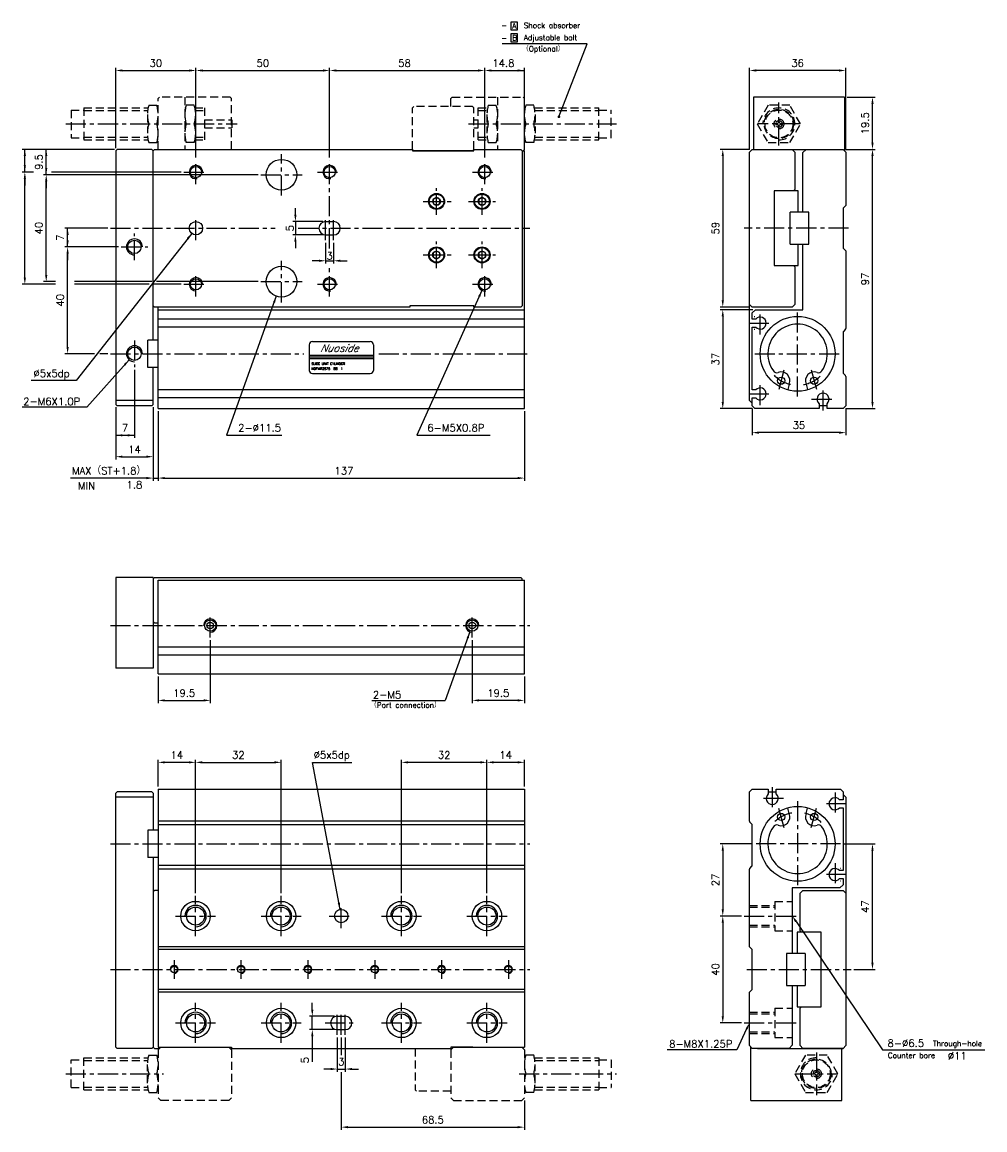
# Model space of a CAD drawing. Extents: x 15 to 560, y 7 to 422.
# Tile 2 of 2: x 200 to 560, y 7 to 422. Entities that reach past the tile are written whole.
import ezdxf
from ezdxf.enums import TextEntityAlignment as Align

# ---------------------------------------------------------------- set-up
doc = ezdxf.new("R2010")
doc.units = 0
doc.header["$LTSCALE"] = 6
doc.header["$MEASUREMENT"] = 0
doc.linetypes.add('CENTER', pattern=[2, 1.25, -0.25, 0.25, -0.25])
doc.linetypes.add('HIDDENX2', pattern=[0.75, 0.5, -0.25])
for name, color, linetype in [('CENTER', 1, 'CENTER'), ('DIM', 3, 'CONTINUOUS'), ('HIDDEN', 3, 'HIDDENX2'), ('PLINE', 2, 'CONTINUOUS')]:
    doc.layers.add(name, color=color, linetype=linetype)
doc.styles.add('AEH', font='SIMPLEX', dxfattribs={"bigfont": 'AE'})

msp = doc.modelspace()

# ---------------------------------------------------------------- linework, layer by layer
at = {"layer": 'CENTER'}
for p, q in [((483.38, 375.76), (483.38, 391.76)), ((216.68, 383.76), (280.78, 383.76)), ((367.33, 383.76), (422.68, 383.76)), ((491.38, 383.76), (475.38, 383.76)), ((265.33, 361.26), (265.33, 370.26)), ((297.33, 357.01), (297.33, 372.51)), ((315.33, 337.22), (315.33, 370.26)), ((373.33, 361.26), (373.33, 370.26)), ((260.83, 365.76), (269.83, 365.76)), ((289.58, 364.76), (305.08, 364.76)), ((310.83, 365.76), (319.83, 365.76)), ((368.83, 365.76), (377.83, 365.76)), ((355.33, 349.76), (355.33, 359.76)), ((372.33, 349.76), (372.33, 359.76)), ((350.33, 354.76), (362.33, 354.76)), ((367.33, 354.76), (377.33, 354.76)), ((265.33, 340.26), (265.33, 349.26)), ((313.83, 340.26), (313.83, 348.85)), ((316.83, 340.26), (316.83, 349.26)), ((233.33, 344.76), (294.97, 344.76)), ((303.61, 344.76), (390.18, 344.76)), ((509.38, 344.76), (470.38, 344.76)), ((242.33, 332.76), (242.33, 342.76)), ((237.33, 337.76), (247.33, 337.76)), ((355.33, 329.76), (355.33, 339.76)), ((372.33, 329.76), (372.33, 339.76)), ((297.33, 317.01), (297.33, 332.51)), ((350.33, 334.76), (362.33, 334.76)), ((367.33, 334.76), (377.33, 334.76)), ((265.33, 319.26), (265.33, 328.26)), ((315.33, 319.26), (315.33, 331.2)), ((373.33, 319.26), (373.33, 328.26)), ((260.83, 323.76), (269.83, 323.76)), ((289.58, 324.76), (305.08, 324.76)), ((310.83, 323.76), (319.83, 323.76)), ((368.83, 323.76), (377.83, 323.76)), ((476.38, 305.01), (476.38, 313.51)), ((490.38, 281.76), (490.38, 313.76)), ((472.13, 309.26), (480.63, 309.26)), ((242.33, 302.76), (242.33, 292.76)), ((233.33, 297.76), (305.68, 297.76)), ((333.68, 297.76), (390.18, 297.76)), ((474.38, 297.76), (506.38, 297.76)), ((485.28, 291.65), (483.18, 283.84)), ((495.47, 291.74), (497.58, 283.84)), ((476.38, 278.51), (476.38, 287.01)), ((472.13, 282.76), (480.63, 282.76)), ((499.88, 276.51), (499.88, 285.01)), ((495.63, 280.76), (504.13, 280.76)), ((270.68, 191.58), (270.68, 200.58)), ((368.68, 191.58), (368.68, 200.58)), ((233.33, 196.08), (390.18, 196.08)), ((480.88, 135.65), (480.88, 127.15)), ((504.38, 133.65), (504.38, 125.15)), ((485.13, 131.4), (476.63, 131.4)), ((490.38, 130.4), (490.38, 98.4)), ((508.63, 129.4), (500.13, 129.4)), ((485.3, 120.43), (483.18, 128.33)), ((495.49, 120.52), (497.58, 128.33)), ((233.33, 114.4), (390.18, 114.4)), ((506.38, 114.4), (474.38, 114.4)), ((504.38, 107.15), (504.38, 98.65)), ((508.63, 102.9), (500.13, 102.9)), ((265.18, 79.9), (265.18, 94.9)), ((297.18, 79.9), (297.18, 94.9)), ((319.68, 82.9), (319.68, 91.9)), ((342.18, 79.9), (342.18, 94.9)), ((374.18, 79.9), (374.18, 94.9)), ((257.68, 87.4), (272.68, 87.4)), ((289.68, 87.4), (304.68, 87.4)), ((315.18, 87.4), (324.18, 87.4)), ((334.68, 87.4), (349.68, 87.4)), ((366.68, 87.4), (381.68, 87.4)), ((470.38, 87.4), (490.38, 87.4)), ((257.18, 70.9), (257.18, 63.9)), ((282.18, 70.9), (282.18, 63.9)), ((307.18, 70.9), (307.18, 63.9)), ((332.18, 70.9), (332.18, 63.9)), ((357.18, 70.9), (357.18, 63.9)), ((382.18, 70.9), (382.18, 63.9)), ((233.33, 67.4), (390.18, 67.4)), ((471.38, 67.4), (510.38, 67.4)), ((265.18, 39.9), (265.18, 54.9)), ((297.18, 39.9), (297.18, 54.9)), ((342.18, 39.9), (342.18, 54.9)), ((374.18, 39.9), (374.18, 54.9)), ((318.18, 42.9), (318.18, 51.9)), ((319.68, 42.9), (319.68, 51.9)), ((321.18, 42.9), (321.18, 51.9)), ((257.68, 47.4), (272.68, 47.4)), ((289.68, 47.4), (304.68, 47.4)), ((313.68, 47.4), (325.68, 47.4)), ((334.68, 47.4), (349.68, 47.4)), ((366.68, 47.4), (381.68, 47.4)), ((470.38, 47.4), (490.38, 47.4)), ((497.38, 36.4), (497.38, 20.4)), ((216.68, 28.4), (253.18, 28.4)), ((386.18, 28.4), (422.68, 28.4)), ((489.38, 28.4), (505.38, 28.4))]:
    msp.add_line(p, q, dxfattribs=at)
for centre, start, end in [((490.38, 298.4), 224.4155, 257.5054), ((490.38, 298.4), 280.2365, 313.3185), ((490.38, 113.77), 100.2365, 133.3185), ((490.38, 113.77), 44.4155, 77.5054)]:
    msp.add_arc(centre, 12.35, start, end, dxfattribs=at)
at = {"layer": 'DIM'}
for p, q in [((383.12, 421.85), (383.12, 418.95)), ((385.62, 421.85), (383.12, 421.85)), ((383.12, 418.95), (385.62, 418.95)), ((385.62, 418.95), (385.62, 421.85)), ((385.62, 417.44), (383.12, 417.44)), ((383.12, 417.44), (383.12, 414.54)), ((383.12, 414.54), (385.62, 414.54)), ((385.62, 414.54), (385.62, 417.44)), ((411.71, 413.76), (379.83, 413.76)), ((401.09, 386.46), (411.71, 413.76)), ((235.33, 374.76), (235.33, 404.76)), ((237.83, 403.76), (262.83, 403.76)), ((265.33, 371.26), (265.33, 404.76)), ((267.83, 403.76), (312.83, 403.76)), ((315.33, 371.26), (315.33, 404.76)), ((317.83, 403.76), (370.83, 403.76)), ((373.33, 371.26), (373.33, 404.76)), ((375.83, 403.76), (388.18, 403.76)), ((388.18, 374.76), (388.18, 404.76)), ((472.38, 374.26), (472.38, 404.76)), ((505.88, 403.76), (474.88, 403.76)), ((508.38, 374.26), (508.38, 404.76)), ((508.88, 393.76), (519.38, 393.76)), ((518.38, 376.76), (518.38, 391.26)), ((234.83, 374.26), (200.33, 374.26)), ((201.33, 365.76), (201.33, 374.26)), ((209.33, 364.76), (209.33, 374.26)), ((472.38, 374.26), (461.38, 374.26)), ((508.38, 374.26), (519.38, 374.26)), ((462.38, 371.76), (462.38, 317.76)), ((518.38, 279.76), (518.38, 371.76)), ((204.53, 365.76), (200.33, 365.76)), ((288.58, 364.76), (208.33, 364.76)), ((259.83, 365.76), (211.34, 365.76)), ((201.33, 326.26), (201.33, 363.26)), ((201.33, 363.26), (201.33, 360.76)), ((209.33, 327.26), (209.33, 362.26)), ((209.33, 362.26), (209.33, 359.76)), ((302.53, 349.76), (302.53, 352.26)), ((232.33, 344.76), (216.33, 344.76)), ((217.33, 337.76), (217.33, 344.76)), ((312.83, 347.26), (301.53, 347.26)), ((302.53, 347.26), (302.53, 342.26)), ((263.78, 342.8), (220.57, 287.76)), ((312.83, 342.26), (301.53, 342.26)), ((236.33, 337.76), (216.33, 337.76)), ((302.53, 339.76), (302.53, 337.26)), ((313.83, 339.26), (313.83, 331.56)), ((316.83, 339.26), (316.83, 331.56)), ((217.33, 300.26), (217.33, 335.26)), ((217.33, 335.26), (217.33, 332.76)), ((311.33, 332.56), (308.83, 332.56)), ((313.83, 332.56), (316.83, 332.56)), ((319.33, 332.56), (321.83, 332.56)), ((212.77, 323.76), (200.33, 323.76)), ((212.77, 324.76), (208.33, 324.76)), ((248.84, 324.76), (219.89, 324.76)), ((247.84, 323.76), (219.89, 323.76)), ((259.83, 323.76), (249.62, 323.76)), ((288.58, 324.76), (250.62, 324.76)), ((295.39, 319.35), (276.8, 267.26)), ((372.3, 321.48), (347.95, 267.26)), ((472.38, 315.26), (461.38, 315.26)), ((473.58, 314.26), (461.38, 314.26)), ((462.38, 311.76), (462.38, 279.76)), ((227.42, 297.76), (216.33, 297.76)), ((240.33, 295.52), (224.54, 277.76)), ((232.33, 297.76), (229.42, 297.76)), ((242.33, 291.76), (242.33, 266.26)), ((220.57, 287.76), (203.72, 287.76)), ((224.54, 277.76), (200.37, 277.76)), ((235.33, 277.76), (235.33, 258.26)), ((249.33, 277.76), (249.33, 250.26)), ((251.18, 276.26), (251.18, 250.26)), ((388.18, 276.26), (388.18, 250.26)), ((473.38, 277.26), (461.38, 277.26)), ((473.38, 277.26), (473.38, 267.26)), ((508.38, 277.26), (508.38, 267.26)), ((508.38, 277.26), (519.38, 277.26)), ((235.33, 267.26), (242.33, 267.26)), ((276.8, 267.26), (297.4, 267.26)), ((347.95, 267.26), (375.44, 267.26)), ((505.88, 268.26), (475.88, 268.26)), ((237.83, 259.26), (246.83, 259.26)), ((246.83, 251.26), (218.4, 251.26)), ((249.33, 251.26), (251.18, 251.26)), ((253.68, 251.26), (385.68, 251.26)), ((367.82, 193.73), (358.51, 168.08)), ((270.68, 190.58), (270.68, 167.08)), ((368.68, 190.58), (368.68, 167.08)), ((251.18, 177.08), (251.18, 167.08)), ((388.18, 177.08), (388.18, 167.08)), ((253.68, 168.08), (268.18, 168.08)), ((331.18, 168.08), (358.51, 168.08)), ((385.68, 168.08), (371.18, 168.08)), ((251.18, 135.9), (251.18, 145.9)), ((265.18, 95.9), (265.18, 145.9)), ((297.18, 95.9), (297.18, 145.9)), ((342.18, 95.9), (342.18, 145.9)), ((374.18, 95.9), (374.18, 145.9)), ((388.18, 135.9), (388.18, 145.9)), ((262.68, 144.9), (253.68, 144.9)), ((267.68, 144.9), (294.68, 144.9)), ((308.95, 144.9), (323.67, 144.9)), ((319.22, 89.86), (308.95, 144.9)), ((371.68, 144.9), (344.68, 144.9)), ((385.68, 144.9), (376.68, 144.9)), ((473.38, 114.4), (461.38, 114.4)), ((462.38, 111.9), (462.38, 89.9)), ((507.38, 114.4), (519.38, 114.4)), ((518.38, 69.9), (518.38, 111.9)), ((469.38, 87.4), (461.38, 87.4)), ((462.38, 84.9), (462.38, 49.9)), ((489.78, 85.33), (522.09, 37.4)), ((511.38, 67.4), (519.38, 67.4)), ((308.85, 52.4), (308.85, 54.9)), ((317.18, 49.9), (307.85, 49.9)), ((308.85, 44.9), (308.85, 49.9)), ((469.38, 47.4), (461.38, 47.4)), ((317.18, 44.9), (307.85, 44.9)), ((308.85, 42.4), (308.85, 32.88)), ((318.18, 41.9), (318.18, 29.15)), ((319.68, 41.9), (319.68, 35.39)), ((321.18, 41.9), (321.18, 29.15)), ((471.31, 45.14), (467.65, 37.4)), ((467.65, 37.4), (441.54, 37.4)), ((522.09, 37.4), (560.41, 37.4)), ((315.68, 30.15), (313.18, 30.15)), ((318.18, 30.15), (321.18, 30.15)), ((323.68, 30.15), (326.18, 30.15)), ((319.68, 28.95), (319.68, 7.4)), ((388.18, 18.4), (388.18, 7.4)), ((322.18, 8.4), (385.68, 8.4))]:
    msp.add_line(p, q, dxfattribs=at)
at = {"layer": 'DIM', "const_width": 0.5}
msp.add_lwpolyline([(400.84, 386.46, 1), (401.34, 386.46, 1)], format="xyb", close=True, dxfattribs=at)
at = {"layer": 'DIM'}
for points in [[(237.83, 404.18), (237.83, 403.35), (235.33, 403.76)], [(262.83, 404.18), (262.83, 403.35), (265.33, 403.76)], [(267.83, 404.18), (267.83, 403.35), (265.33, 403.76)], [(312.83, 404.18), (312.83, 403.35), (315.33, 403.76)], [(317.83, 404.18), (317.83, 403.35), (315.33, 403.76)], [(370.83, 404.18), (370.83, 403.35), (373.33, 403.76)], [(375.83, 404.18), (375.83, 403.35), (373.33, 403.76)], [(385.68, 404.18), (385.68, 403.35), (388.18, 403.76)], [(474.88, 404.18), (474.88, 403.35), (472.38, 403.76)], [(505.88, 404.18), (505.88, 403.35), (508.38, 403.76)], [(517.97, 391.26), (518.8, 391.26), (518.38, 393.76)], [(200.91, 371.76), (201.74, 371.76), (201.33, 374.26)], [(208.91, 371.76), (209.74, 371.76), (209.33, 374.26)], [(461.97, 371.76), (462.8, 371.76), (462.38, 374.26)], [(517.97, 376.76), (518.8, 376.76), (518.38, 374.26)], [(517.97, 371.76), (518.8, 371.76), (518.38, 374.26)], [(200.91, 368.26), (201.74, 368.26), (201.33, 365.76)], [(200.91, 363.26), (201.74, 363.26), (201.33, 365.76)], [(208.91, 367.26), (209.74, 367.26), (209.33, 364.76)], [(208.91, 362.26), (209.74, 362.26), (209.33, 364.76)], [(302.11, 349.76), (302.94, 349.76), (302.53, 347.26)], [(216.91, 342.26), (217.74, 342.26), (217.33, 344.76)], [(216.91, 340.26), (217.74, 340.26), (217.33, 337.76)], [(261.91, 341.09), (262.57, 340.57), (263.78, 342.8)], [(302.11, 339.76), (302.94, 339.76), (302.53, 342.26)], [(216.91, 335.26), (217.74, 335.26), (217.33, 337.76)], [(311.33, 332.98), (311.33, 332.15), (313.83, 332.56)], [(319.33, 332.98), (319.33, 332.15), (316.83, 332.56)], [(200.91, 326.26), (201.74, 326.26), (201.33, 323.76)], [(208.91, 327.26), (209.74, 327.26), (209.33, 324.76)], [(294.16, 317.13), (294.94, 316.85), (295.39, 319.35)], [(370.9, 319.37), (371.66, 319.03), (372.3, 321.48)], [(461.97, 317.76), (462.8, 317.76), (462.38, 315.26)], [(461.97, 311.76), (462.8, 311.76), (462.38, 314.26)], [(216.91, 300.26), (217.74, 300.26), (217.33, 297.76)], [(238.36, 293.93), (238.98, 293.38), (240.33, 295.52)], [(461.97, 279.76), (462.8, 279.76), (462.38, 277.26)], [(517.97, 279.76), (518.8, 279.76), (518.38, 277.26)], [(237.83, 267.68), (237.83, 266.85), (235.33, 267.26)], [(239.83, 267.68), (239.83, 266.85), (242.33, 267.26)], [(475.88, 268.68), (475.88, 267.85), (473.38, 268.26)], [(505.88, 268.68), (505.88, 267.85), (508.38, 268.26)], [(237.83, 259.68), (237.83, 258.85), (235.33, 259.26)], [(246.83, 259.68), (246.83, 258.85), (249.33, 259.26)], [(246.83, 251.68), (246.83, 250.85), (249.33, 251.26)], [(253.68, 251.68), (253.68, 250.85), (251.18, 251.26)], [(385.68, 251.68), (385.68, 250.85), (388.18, 251.26)], [(366.58, 191.53), (367.36, 191.24), (367.82, 193.73)], [(253.68, 168.5), (253.68, 167.67), (251.18, 168.08)], [(268.18, 168.5), (268.18, 167.67), (270.68, 168.08)], [(371.18, 168.5), (371.18, 167.67), (368.68, 168.08)], [(385.68, 168.5), (385.68, 167.67), (388.18, 168.08)], [(253.68, 145.32), (253.68, 144.49), (251.18, 144.9)], [(262.68, 145.32), (262.68, 144.49), (265.18, 144.9)], [(267.68, 145.32), (267.68, 144.49), (265.18, 144.9)], [(294.68, 145.32), (294.68, 144.49), (297.18, 144.9)], [(344.68, 145.32), (344.68, 144.49), (342.18, 144.9)], [(371.68, 145.32), (371.68, 144.49), (374.18, 144.9)], [(376.68, 145.32), (376.68, 144.49), (374.18, 144.9)], [(385.68, 145.32), (385.68, 144.49), (388.18, 144.9)], [(461.97, 111.9), (462.8, 111.9), (462.38, 114.4)], [(517.97, 111.9), (518.8, 111.9), (518.38, 114.4)], [(319.17, 92.4), (318.35, 92.24), (319.22, 89.86)], [(461.97, 89.9), (462.8, 89.9), (462.38, 87.4)], [(461.97, 84.9), (462.8, 84.9), (462.38, 87.4)], [(489.43, 85.1), (490.13, 85.56), (488.38, 87.4)], [(517.97, 69.9), (518.8, 69.9), (518.38, 67.4)], [(308.43, 52.4), (309.27, 52.4), (308.85, 49.9)], [(461.97, 49.9), (462.8, 49.9), (462.38, 47.4)], [(470.94, 45.32), (471.69, 44.97), (472.38, 47.4)], [(308.43, 42.4), (309.27, 42.4), (308.85, 44.9)], [(315.68, 30.56), (315.68, 29.73), (318.18, 30.15)], [(323.68, 30.56), (323.68, 29.73), (321.18, 30.15)], [(322.18, 8.82), (322.18, 7.99), (319.68, 8.4)], [(385.68, 8.82), (385.68, 7.99), (388.18, 8.4)]]:
    msp.add_solid(points, dxfattribs=at)
at = {"layer": 'HIDDEN'}
for p, q in [((251.18, 393.26), (251.68, 393.76)), ((278.18, 393.76), (251.68, 393.76)), ((261.18, 393.76), (261.18, 374.26)), ((278.18, 393.76), (278.68, 393.26)), ((361.18, 393.76), (360.68, 393.26)), ((361.18, 393.76), (387.68, 393.76)), ((378.18, 393.76), (378.18, 374.26)), ((388.18, 393.26), (387.68, 393.76)), ((223.38, 389.76), (247.43, 389.76)), ((223.38, 389.76), (223.38, 377.76)), ((247.68, 390.76), (250.68, 390.76)), ((251.18, 389.76), (250.92, 389.76)), ((251.18, 374.26), (251.18, 393.26)), ((261.18, 389.76), (261.43, 389.76)), ((264.68, 390.76), (261.68, 390.76)), ((264.92, 389.76), (268.48, 389.76)), ((268.48, 389.76), (268.48, 377.76)), ((278.68, 374.26), (278.68, 393.26)), ((346.33, 389.76), (346.83, 390.26)), ((346.33, 374.26), (346.33, 389.76)), ((368.83, 390.26), (346.83, 390.26)), ((360.68, 390.26), (360.68, 393.26)), ((369.33, 389.76), (368.83, 390.26)), ((369.33, 374.26), (369.33, 389.76)), ((370.88, 389.76), (374.43, 389.76)), ((370.88, 377.76), (370.88, 389.76)), ((374.68, 390.76), (377.68, 390.76)), ((377.92, 389.76), (378.18, 389.76)), ((388.18, 374.26), (388.18, 393.26)), ((388.18, 389.76), (388.43, 389.76)), ((391.68, 390.76), (388.68, 390.76)), ((391.92, 389.76), (415.98, 389.76)), ((415.98, 377.76), (415.98, 389.76)), ((218.68, 388.96), (218.68, 378.56)), ((218.68, 388.96), (223.38, 388.96)), ((223.38, 388.76), (247.27, 388.76)), ((247.18, 387.26), (247.18, 380.26)), ((251.18, 388.76), (251.09, 388.76)), ((261.18, 388.76), (261.27, 388.76)), ((265.09, 388.76), (268.48, 388.76)), ((265.18, 387.26), (265.18, 380.26)), ((370.88, 388.76), (374.27, 388.76)), ((374.18, 387.26), (374.18, 380.26)), ((378.09, 388.76), (378.18, 388.76)), ((388.18, 388.76), (388.27, 388.76)), ((392.09, 388.76), (415.98, 388.76)), ((392.18, 387.26), (392.18, 380.26)), ((415.98, 388.96), (420.68, 388.96)), ((420.68, 378.56), (420.68, 388.96)), ((268.48, 385.26), (278.78, 385.26)), ((268.48, 382.26), (278.78, 382.26)), ((278.78, 385.26), (278.78, 382.26)), ((369.33, 385.26), (370.88, 385.26)), ((369.33, 382.26), (370.88, 382.26)), ((482.14, 383.91), (482.91, 383.91)), ((482.14, 383.61), (482.91, 383.61)), ((483.23, 384.24), (483.23, 385)), ((483.23, 382.52), (483.23, 383.29)), ((483.53, 384.24), (483.53, 385)), ((483.53, 382.52), (483.53, 383.29)), ((483.85, 383.91), (484.62, 383.91)), ((483.85, 383.61), (484.62, 383.61)), ((218.68, 378.56), (223.38, 378.56)), ((223.38, 378.76), (247.27, 378.76)), ((223.38, 377.76), (247.43, 377.76)), ((251.18, 377.76), (250.92, 377.76)), ((251.18, 378.76), (251.09, 378.76)), ((261.18, 378.76), (261.27, 378.76)), ((261.18, 377.76), (261.43, 377.76)), ((264.92, 377.76), (268.48, 377.76)), ((265.09, 378.76), (268.48, 378.76)), ((370.88, 378.76), (374.27, 378.76)), ((370.88, 377.76), (374.43, 377.76)), ((377.92, 377.76), (378.18, 377.76)), ((378.09, 378.76), (378.18, 378.76)), ((388.18, 378.76), (388.27, 378.76)), ((388.18, 377.76), (388.43, 377.76)), ((391.92, 377.76), (415.98, 377.76)), ((392.09, 378.76), (415.98, 378.76)), ((415.98, 378.56), (420.68, 378.56)), ((247.68, 376.76), (250.68, 376.76)), ((264.68, 376.76), (261.68, 376.76)), ((346.83, 373.76), (346.33, 374.26)), ((368.83, 373.76), (369.33, 374.26)), ((374.68, 376.76), (377.68, 376.76)), ((387.68, 373.76), (388.18, 374.26)), ((391.68, 376.76), (388.68, 376.76)), ((472.38, 91.4), (481.88, 91.4)), ((481.88, 92.9), (481.88, 81.9)), ((481.88, 92.9), (488.38, 92.9)), ((472.38, 90.78), (481.88, 90.78)), ((472.38, 84.03), (481.88, 84.03)), ((472.38, 83.4), (481.88, 83.4)), ((481.88, 81.9), (488.38, 81.9)), ((472.38, 51.4), (481.88, 51.4)), ((472.38, 50.78), (481.88, 50.78)), ((481.88, 52.9), (488.38, 52.9)), ((481.88, 52.9), (481.88, 41.9)), ((472.38, 44.03), (481.88, 44.03)), ((472.38, 43.4), (481.88, 43.4)), ((481.88, 41.9), (488.38, 41.9)), ((252.18, 38.4), (251.18, 37.4)), ((251.18, 37.4), (251.18, 19.4)), ((277.68, 38.4), (278.68, 37.4)), ((278.68, 37.4), (278.68, 19.4)), ((347.33, 37.9), (347.33, 22.4)), ((361.68, 38.4), (360.68, 37.4)), ((360.68, 37.4), (360.68, 19.4)), ((387.18, 38.4), (388.18, 37.4)), ((388.18, 37.4), (388.18, 19.4)), ((218.68, 33.6), (223.38, 33.6)), ((218.68, 23.2), (218.68, 33.6)), ((223.38, 34.4), (247.43, 34.4)), ((223.38, 22.4), (223.38, 34.4)), ((223.38, 33.4), (247.27, 33.4)), ((247.68, 35.4), (250.68, 35.4)), ((251.18, 34.4), (250.92, 34.4)), ((251.18, 33.4), (251.09, 33.4)), ((388.18, 34.4), (388.43, 34.4)), ((388.18, 33.4), (388.27, 33.4)), ((391.68, 35.4), (388.68, 35.4)), ((391.92, 34.4), (415.98, 34.4)), ((392.09, 33.4), (415.98, 33.4)), ((415.98, 34.4), (415.98, 22.4)), ((415.98, 33.6), (420.68, 33.6)), ((420.68, 33.6), (420.68, 23.2)), ((247.18, 24.9), (247.18, 31.9)), ((392.18, 24.9), (392.18, 31.9)), ((497.23, 29.64), (497.23, 28.88)), ((497.53, 29.64), (497.53, 28.88)), ((496.91, 28.55), (496.14, 28.55)), ((496.91, 28.25), (496.14, 28.25)), ((497.23, 27.93), (497.23, 27.16)), ((497.53, 27.93), (497.53, 27.16)), ((498.62, 28.55), (497.85, 28.55)), ((498.62, 28.25), (497.85, 28.25)), ((218.68, 23.2), (223.38, 23.2)), ((223.38, 23.4), (247.27, 23.4)), ((223.38, 22.4), (247.43, 22.4)), ((247.68, 21.4), (250.68, 21.4)), ((251.18, 22.4), (250.92, 22.4)), ((251.18, 23.4), (251.09, 23.4)), ((347.33, 22.4), (347.83, 21.9)), ((360.68, 21.9), (347.83, 21.9)), ((388.18, 23.4), (388.27, 23.4)), ((388.18, 22.4), (388.43, 22.4)), ((391.68, 21.4), (388.68, 21.4)), ((391.92, 22.4), (415.98, 22.4)), ((392.09, 23.4), (415.98, 23.4)), ((415.98, 23.2), (420.68, 23.2)), ((252.18, 18.4), (251.18, 19.4)), ((277.68, 18.4), (252.18, 18.4)), ((277.68, 18.4), (278.68, 19.4)), ((360.68, 19.4), (361.68, 18.4)), ((361.68, 18.4), (387.18, 18.4)), ((388.18, 19.4), (387.18, 18.4))]:
    msp.add_line(p, q, dxfattribs=at)
for points in [[(479.34, 390.76), (475.3, 383.76), (479.34, 376.76), (487.42, 376.76), (491.47, 383.76), (487.42, 390.76)], [(501.42, 21.4), (505.47, 28.4), (501.42, 35.4), (493.34, 35.4), (489.3, 28.4), (493.34, 21.4)]]:
    msp.add_lwpolyline(points, close=True, dxfattribs=at)
for centre, radius in [((483.38, 383.76), 5.5), ((483.38, 383.76), 5.2), ((483.38, 383.76), 1.85), ((483.38, 383.76), 1.25), ((497.38, 28.4), 5.5), ((497.38, 28.4), 5.2), ((497.38, 28.4), 1.85), ((497.38, 28.4), 1.25)]:
    msp.add_circle(centre, radius, dxfattribs=at)
for centre, radius, start, end in [((259.68, 387.26), 12.5, 163.7398, 196.2602), ((238.68, 387.26), 12.5, 343.7398, 16.2602), ((273.68, 387.26), 12.5, 163.7398, 196.2602), ((252.68, 387.26), 12.5, 343.7398, 16.2602), ((386.68, 387.26), 12.5, 163.7398, 196.2602), ((365.68, 387.26), 12.5, 343.7398, 16.2602), ((400.68, 387.26), 12.5, 163.7398, 196.2602), ((379.68, 387.26), 12.5, 343.7398, 16.2602), ((259.68, 380.26), 12.5, 163.7398, 196.2602), ((238.68, 380.26), 12.5, 343.7398, 16.2602), ((273.68, 380.26), 12.5, 163.7398, 196.2602), ((252.68, 380.26), 12.5, 343.7398, 16.2602), ((386.68, 380.26), 12.5, 163.7398, 196.2602), ((365.68, 380.26), 12.5, 343.7398, 16.2602), ((400.68, 380.26), 12.5, 163.7398, 196.2602), ((379.68, 380.26), 12.5, 343.7398, 16.2602), ((483.38, 383.76), 0.496, 107.6204, 162.3796), ((483.38, 383.76), 0.496, 197.6204, 252.3796), ((483.38, 383.76), 0.496, 17.6204, 72.3796), ((483.38, 383.76), 0.496, 287.6204, 342.3796), ((259.68, 31.9), 12.5, 163.7398, 196.2602), ((238.68, 31.9), 12.5, 343.7398, 16.2602), ((400.68, 31.9), 12.5, 163.7398, 196.2602), ((379.68, 31.9), 12.5, 343.7398, 16.2602), ((259.68, 24.9), 12.5, 163.7398, 196.2602), ((238.68, 24.9), 12.5, 343.7398, 16.2602), ((400.68, 24.9), 12.5, 163.7398, 196.2602), ((379.68, 24.9), 12.5, 343.7398, 16.2602), ((497.38, 28.4), 0.496, 107.6204, 162.3796), ((497.38, 28.4), 0.496, 197.6204, 252.3796), ((497.38, 28.4), 0.496, 17.6204, 72.3796), ((497.38, 28.4), 0.496, 287.6204, 342.3796)]:
    msp.add_arc(centre, radius, start, end, dxfattribs=at)
at = {"layer": 'HIDDEN', "color": 3}
for centre, start, end in [((483.38, 383.76), 270, 180), ((497.38, 28.4), 90, 0)]:
    msp.add_arc(centre, 6, start, end, dxfattribs=at)
at = {"layer": 'PLINE'}
for p, q in [((473.88, 393.76), (473.88, 374.26)), ((507.88, 393.76), (473.88, 393.76)), ((507.88, 393.76), (507.88, 373.76)), ((235.83, 374.26), (235.33, 373.76)), ((235.33, 373.76), (235.33, 278.76)), ((248.83, 374.26), (235.83, 374.26)), ((248.83, 374.26), (249.33, 373.76)), ((249.33, 373.76), (249.83, 374.26)), ((249.33, 302.86), (249.33, 373.76)), ((249.33, 315.76), (249.33, 373.76)), ((249.83, 374.26), (346.33, 374.26)), ((346.33, 374.26), (346.33, 373.76)), ((346.33, 373.76), (369.33, 373.76)), ((368.88, 373.76), (346.88, 373.76)), ((369.33, 374.26), (386.83, 374.26)), ((369.33, 373.76), (369.33, 374.26)), ((386.83, 374.26), (387.33, 373.76)), ((387.33, 373.76), (387.33, 315.76)), ((387.33, 373.76), (388.18, 373.76)), ((388.18, 277.26), (388.18, 373.76)), ((473.38, 374.26), (472.38, 373.26)), ((472.38, 373.26), (473.38, 374.26)), ((472.38, 280.26), (472.38, 373.26)), ((472.38, 316.26), (472.38, 373.26)), ((473.38, 374.26), (507.38, 374.26)), ((488.38, 374.26), (489.38, 373.26)), ((489.38, 373.26), (489.38, 359.26)), ((492.38, 373.06), (493.58, 374.26)), ((492.38, 350.76), (492.38, 373.06)), ((507.38, 374.26), (508.38, 373.26)), ((508.38, 373.26), (508.38, 353.26)), ((481.58, 358.76), (481.58, 330.76)), ((490.58, 358.76), (481.58, 358.76)), ((488.88, 358.76), (489.38, 359.26)), ((490.58, 350.76), (490.58, 358.76)), ((508.38, 353.26), (507.38, 352.26)), ((494.58, 350.76), (487.58, 350.76)), ((487.58, 338.76), (487.58, 350.76)), ((494.58, 338.76), (494.58, 350.76)), ((507.38, 352.26), (507.38, 337.26)), ((313.83, 347.26), (316.83, 347.26)), ((313.83, 342.26), (316.83, 342.26)), ((487.58, 338.76), (494.58, 338.76)), ((490.58, 330.76), (490.58, 338.76)), ((492.38, 314.26), (492.38, 338.76)), ((507.38, 337.26), (508.38, 336.26)), ((508.38, 336.26), (508.38, 307.21)), ((481.58, 330.76), (490.58, 330.76)), ((488.88, 330.76), (489.38, 330.26)), ((489.38, 330.26), (489.38, 316.26)), ((249.83, 315.26), (249.33, 315.76)), ((345.33, 315.26), (249.83, 315.26)), ((251.18, 277.26), (251.18, 315.26)), ((345.33, 315.76), (345.33, 315.26)), ((369.33, 315.76), (345.33, 315.76)), ((369.33, 315.26), (369.33, 315.76)), ((386.83, 315.26), (369.33, 315.26)), ((387.33, 315.76), (386.83, 315.26)), ((473.38, 315.26), (472.38, 316.26)), ((488.38, 315.26), (473.38, 315.26)), ((489.38, 316.26), (488.38, 315.26)), ((251.18, 314.26), (388.18, 314.26)), ((473.38, 313.06), (474.58, 314.26)), ((473.38, 310.76), (473.38, 313.06)), ((474.58, 314.26), (492.38, 314.26)), ((388.18, 310.76), (251.18, 310.76)), ((388.18, 307.76), (251.18, 307.76)), ((474.71, 310.76), (473.38, 310.76)), ((473.38, 307.76), (474.71, 307.76)), ((473.38, 284.26), (473.38, 307.76)), ((508.27, 306.93), (507.5, 306.16)), ((251.18, 302.86), (247.33, 302.86)), ((247.33, 292.66), (247.33, 302.86)), ((507.38, 305.88), (507.38, 290.65)), ((251.18, 292.66), (247.33, 292.66)), ((249.33, 278.76), (249.33, 292.66)), ((507.5, 290.37), (508.27, 289.6)), ((487.25, 286.46), (486.66, 284.39)), ((493.52, 286.46), (494.11, 284.39)), ((508.38, 289.32), (508.38, 278.26)), ((388.18, 284.26), (251.18, 284.26)), ((474.71, 284.26), (473.38, 284.26)), ((249.33, 280.26), (235.33, 280.26)), ((235.33, 278.76), (235.83, 278.26)), ((248.83, 278.26), (235.83, 278.26)), ((248.83, 278.26), (249.33, 278.76)), ((388.18, 281.26), (251.18, 281.26)), ((472.38, 280.26), (473.38, 279.26)), ((473.38, 281.26), (474.71, 281.26)), ((473.38, 278.26), (473.38, 281.26)), ((474.38, 277.26), (473.38, 278.26)), ((498.38, 279.09), (498.38, 277.26)), ((501.38, 278.26), (498.38, 278.26)), ((501.38, 277.26), (501.38, 279.09)), ((507.38, 277.26), (508.38, 278.26)), ((251.18, 277.26), (388.18, 277.26)), ((498.38, 277.26), (474.38, 277.26)), ((507.38, 277.26), (501.38, 277.26)), ((235.33, 214.08), (235.33, 180.08)), ((249.33, 214.08), (235.33, 214.08)), ((249.33, 214.08), (249.33, 180.08)), ((249.33, 213.58), (249.83, 214.08)), ((249.83, 214.08), (386.83, 214.08)), ((251.18, 213.08), (388.18, 213.08)), ((251.18, 178.08), (251.18, 213.08)), ((387.33, 213.58), (386.83, 214.08)), ((387.33, 213.08), (387.33, 213.58)), ((388.18, 178.08), (388.18, 213.08)), ((249.33, 197.58), (249.83, 197.08)), ((249.83, 197.08), (251.18, 197.08)), ((251.18, 188.08), (388.18, 188.08)), ((251.18, 185.08), (388.18, 185.08)), ((249.33, 180.08), (235.33, 180.08)), ((251.18, 178.08), (388.18, 178.08)), ((235.33, 133.4), (235.83, 133.9)), ((235.33, 38.4), (235.33, 133.4)), ((248.83, 133.9), (235.83, 133.9)), ((248.83, 133.9), (249.33, 133.4)), ((249.33, 133.4), (249.33, 119.5)), ((251.18, 134.9), (388.18, 134.9)), ((251.18, 134.9), (251.18, 38.4)), ((388.18, 134.9), (388.18, 38.4)), ((473.38, 134.9), (472.38, 133.9)), ((472.38, 122.85), (472.38, 133.9)), ((473.38, 134.9), (479.38, 134.9)), ((479.38, 134.9), (479.38, 133.08)), ((479.38, 133.9), (482.38, 133.9)), ((482.38, 134.9), (506.38, 134.9)), ((482.38, 133.08), (482.38, 134.9)), ((506.38, 134.9), (507.38, 133.9)), ((507.38, 133.9), (507.38, 130.9)), ((508.38, 131.9), (507.38, 132.9)), ((249.33, 131.9), (235.33, 131.9)), ((507.38, 130.9), (506.06, 130.9)), ((508.38, 131.9), (508.38, 38.9)), ((487.25, 125.71), (486.66, 127.77)), ((493.52, 125.71), (494.11, 127.77)), ((506.06, 127.9), (507.38, 127.9)), ((507.38, 127.9), (507.38, 104.4)), ((388.18, 122.85), (251.18, 122.85)), ((388.18, 121.52), (251.18, 121.52)), ((473.27, 121.8), (472.5, 122.56)), ((473.38, 106.29), (473.38, 121.52)), ((247.33, 119.5), (247.33, 109.3)), ((251.18, 119.5), (247.33, 119.5)), ((251.18, 109.3), (247.33, 109.3)), ((249.33, 109.3), (249.33, 38.4)), ((388.18, 106.29), (251.18, 106.29)), ((388.18, 104.96), (251.18, 104.96)), ((472.38, 75.9), (472.38, 104.96)), ((472.5, 105.24), (473.27, 106.01)), ((507.38, 104.4), (506.06, 104.4)), ((506.06, 101.4), (507.38, 101.4)), ((507.38, 101.4), (507.38, 99.1)), ((249.83, 96.9), (249.33, 96.4)), ((249.33, 96.4), (249.33, 38.4)), ((251.18, 96.9), (249.83, 96.9)), ((488.38, 97.9), (488.38, 73.4)), ((506.18, 97.9), (488.38, 97.9)), ((491.38, 95.9), (492.38, 96.9)), ((491.38, 81.9), (491.38, 95.9)), ((492.38, 96.9), (507.38, 96.9)), ((507.38, 99.1), (506.18, 97.9)), ((507.38, 96.9), (508.38, 95.9)), ((508.38, 95.9), (508.38, 38.9)), ((499.18, 81.4), (490.18, 81.4)), ((490.18, 81.4), (490.18, 73.4)), ((491.88, 81.4), (491.38, 81.9)), ((499.18, 53.4), (499.18, 81.4)), ((388.18, 75.9), (251.18, 75.9)), ((388.18, 74.9), (251.18, 74.9)), ((473.38, 74.9), (472.38, 75.9)), ((473.38, 59.9), (473.38, 74.9)), ((486.18, 73.4), (486.18, 61.4)), ((493.18, 73.4), (486.18, 73.4)), ((493.18, 73.4), (493.18, 61.4)), ((388.18, 59.9), (251.18, 59.9)), ((388.18, 58.9), (251.18, 58.9)), ((472.38, 58.9), (473.38, 59.9)), ((472.38, 38.9), (472.38, 58.9)), ((486.18, 61.4), (493.18, 61.4)), ((488.38, 61.4), (488.38, 39.1)), ((490.18, 61.4), (490.18, 53.4)), ((318.18, 49.9), (321.18, 49.9)), ((490.18, 53.4), (499.18, 53.4)), ((491.88, 53.4), (491.38, 52.9)), ((491.38, 38.9), (491.38, 52.9)), ((318.18, 44.9), (321.18, 44.9)), ((235.83, 37.9), (235.33, 38.4)), ((248.83, 37.9), (235.83, 37.9)), ((248.83, 37.9), (249.33, 38.4)), ((249.33, 38.4), (249.83, 37.9)), ((249.83, 37.9), (251.68, 37.9)), ((251.18, 38.4), (278.68, 38.4)), ((278.68, 38.4), (278.68, 37.9)), ((278.68, 37.9), (360.68, 37.9)), ((368.88, 38.4), (360.68, 38.4)), ((360.68, 38.4), (360.68, 37.9)), ((361.68, 38.4), (388.18, 38.4)), ((473.38, 37.9), (472.38, 38.9)), ((472.88, 18.4), (472.88, 38.4)), ((487.18, 37.9), (473.38, 37.9)), ((475.38, 37.9), (507.38, 37.9)), ((488.38, 39.1), (487.18, 37.9)), ((492.38, 37.9), (491.38, 38.9)), ((507.38, 37.9), (492.38, 37.9)), ((506.88, 18.4), (506.88, 37.9)), ((508.38, 38.9), (507.38, 37.9)), ((507.38, 37.9), (508.38, 38.9)), ((472.88, 18.4), (506.88, 18.4))]:
    msp.add_line(p, q, dxfattribs=at)
at = {"layer": 'PLINE', "color": 5}
for p, q in [((474.38, 311.56), (474.18, 311.56)), ((474.18, 306.96), (474.38, 306.96)), ((506.58, 105.2), (506.39, 105.2)), ((506.39, 100.6), (506.58, 100.6))]:
    msp.add_line(p, q, dxfattribs=at)
at = {"layer": 'PLINE', "color": 3}
for p, q in [((307.68, 301.16), (307.68, 291.56)), ((308.88, 302.36), (330.48, 302.36)), ((331.68, 301.16), (331.68, 291.56)), ((307.68, 297.23), (331.68, 297.23)), ((307.68, 296.63), (331.68, 296.63)), ((307.68, 296.03), (331.68, 296.03)), ((308.88, 290.36), (330.48, 290.36))]:
    msp.add_line(p, q, dxfattribs=at)
at = {"layer": 'PLINE'}
for points in [[(356.58, 355.49), (355.33, 356.21), (354.08, 355.49), (354.08, 354.04), (355.33, 353.32), (356.58, 354.04)], [(373.58, 355.49), (372.33, 356.21), (371.08, 355.49), (371.08, 354.04), (372.33, 353.32), (373.58, 354.04)], [(356.58, 335.49), (355.33, 336.21), (354.08, 335.49), (354.08, 334.04), (355.33, 333.32), (356.58, 334.04)], [(373.58, 335.49), (372.33, 336.21), (371.08, 335.49), (371.08, 334.04), (372.33, 333.32), (373.58, 334.04)]]:
    msp.add_lwpolyline(points, close=True, dxfattribs=at)
for centre, radius in [((297.33, 364.76), 5.75), ((265.33, 365.76), 2.1), ((315.33, 365.76), 2.1), ((373.33, 365.76), 2.1), ((355.33, 354.76), 3), ((372.33, 354.76), 3), ((265.33, 344.76), 2.5), ((242.33, 337.76), 2.5), ((355.33, 334.76), 3), ((372.33, 334.76), 3), ((297.33, 324.76), 5.75), ((265.33, 323.76), 2.1), ((315.33, 323.76), 2.1), ((373.33, 323.76), 2.1), ((490.38, 297.76), 14), ((242.33, 297.76), 2.5), ((484.22, 287.7), 1.35), ((496.55, 287.7), 1.35), ((270.68, 196.08), 2.1), ((270.68, 196.08), 1.25), ((368.68, 196.08), 2.1), ((368.68, 196.08), 1.25), ((490.38, 114.4), 14), ((484.22, 124.46), 1.35), ((496.55, 124.46), 1.35), ((265.18, 87.4), 5.5), ((297.18, 87.4), 5.5), ((342.18, 87.4), 5.5), ((374.18, 87.4), 5.5), ((265.18, 87.4), 3.38), ((297.18, 87.4), 3.38), ((319.68, 87.4), 2.5), ((342.18, 87.4), 3.38), ((374.18, 87.4), 3.38), ((257.18, 67.4), 1.25), ((282.18, 67.4), 1.25), ((307.18, 67.4), 1.25), ((332.18, 67.4), 1.25), ((357.18, 67.4), 1.25), ((382.18, 67.4), 1.25), ((265.18, 47.4), 5.5), ((265.18, 47.4), 3.38), ((297.18, 47.4), 5.5), ((297.18, 47.4), 3.38), ((342.18, 47.4), 5.5), ((342.18, 47.4), 3.38), ((374.18, 47.4), 5.5), ((374.18, 47.4), 3.38)]:
    msp.add_circle(centre, radius, dxfattribs=at)
at = {"layer": 'PLINE', "color": 3}
for centre, radius in [((355.33, 354.76), 2.75), ((372.33, 354.76), 2.75), ((355.33, 354.76), 1.44), ((372.33, 354.76), 1.44), ((355.33, 334.76), 2.75), ((355.29, 334.79), 1.42), ((372.33, 334.76), 2.75), ((372.33, 334.76), 1.44)]:
    msp.add_circle(centre, radius, dxfattribs=at)
for centre, radius, start, end in [((265.33, 365.76), 2.5, 351.2296, 279.2866), ((315.33, 365.76), 2.5, 351.2296, 279.2866), ((373.33, 365.76), 2.5, 351.2296, 279.2866), ((242.33, 337.76), 3, 0, 270), ((265.33, 323.76), 2.5, 0, 270), ((315.33, 323.76), 2.5, 351.2296, 279.2866), ((373.33, 323.76), 2.5, 351.2296, 279.2866), ((242.33, 297.76), 3, 0, 270), ((308.88, 301.16), 1.2, 90, 180), ((330.48, 301.16), 1.2, 360, 90), ((308.88, 291.56), 1.2, 180, 270), ((330.48, 291.56), 1.2, 270, 360), ((270.68, 196.08), 2.5, 270, 180), ((368.68, 196.08), 2.5, 0, 270), ((265.18, 87.4), 4, 270, 180), ((297.18, 87.4), 4, 270, 180), ((342.18, 87.4), 4, 270, 180), ((374.18, 87.4), 4, 270, 180), ((257.18, 67.4), 1.5, 270, 180), ((282.18, 67.4), 1.5, 270, 180), ((307.18, 67.4), 1.5, 270, 180), ((332.18, 67.4), 1.5, 270, 180), ((357.18, 67.4), 1.5, 270, 180), ((382.18, 67.4), 1.5, 270, 180), ((265.18, 47.4), 4, 270, 180), ((297.18, 47.4), 4, 270, 180), ((342.18, 47.4), 4, 270, 180), ((374.18, 47.4), 4, 270, 180)]:
    msp.add_arc(centre, radius, start, end, dxfattribs=at)
at = {"layer": 'PLINE'}
for centre, radius, start, end in [((313.83, 344.76), 2.5, 90, 270), ((316.83, 344.76), 2.5, 270, 90), ((476.38, 309.26), 2.25, 221.8103, 138.1897), ((490.38, 297.76), 11.11, 324.6792, 215.3208), ((507.98, 307.21), 0.4, 315, 0), ((507.78, 305.88), 0.4, 135, 180), ((482.57, 292.23), 1.54, 215.3208, 289.9505), ((484.22, 287.7), 3.27, 337.6642, 109.9505), ((496.55, 287.7), 3.27, 70.0495, 202.3358), ((498.19, 292.23), 1.54, 250.0495, 324.6792), ((507.78, 290.65), 0.4, 180, 225), ((507.98, 289.32), 0.4, 0, 45), ((476.38, 282.76), 2.25, 221.8103, 138.1897), ((499.88, 280.76), 2.25, 311.8103, 228.1897), ((480.88, 131.4), 2.25, 131.8103, 48.1897), ((504.38, 129.4), 2.25, 41.8103, 318.1897), ((484.22, 124.46), 3.27, 250.0495, 22.3358), ((496.55, 124.46), 3.27, 157.6642, 289.9505), ((472.78, 122.85), 0.4, 180, 225), ((472.98, 121.52), 0.4, 360, 45), ((490.38, 114.4), 11.11, 144.6792, 35.3208), ((482.57, 119.94), 1.54, 70.0495, 144.6792), ((498.19, 119.94), 1.54, 35.3208, 109.9505), ((472.78, 104.96), 0.4, 135, 180), ((472.98, 106.29), 0.4, 315, 0), ((504.38, 102.9), 2.25, 41.8103, 318.1897), ((318.18, 47.4), 2.5, 90, 270), ((321.18, 47.4), 2.5, 270, 90)]:
    msp.add_arc(centre, radius, start, end, dxfattribs=at)

# ---------------------------------------------------------------- texts
at = {"layer": 'DIM', "style": 'AEH'}
for s, height, p in [('- ', 2, (379.54, 419.63)), ('A', 2, (383.63, 419.42)), ('Shock absorber', 2, (387.96, 419.63)), ('- ', 2, (379.54, 414.88)), ('B', 2, (383.63, 415.01)), ('Adjustable bolt', 2, (387.96, 415.06)), ('（Optional）', 2, (387.23, 410.88)), ('%%C5x5dp', 2.75, (204.55, 289.07)), ('2-M6X1.0P', 2.75, (200.73, 278.58)), ('2-%%C11.5', 2.75, (281.1, 268.69)), ('6-M5X0.8P', 2.75, (351.9, 268.69)), ('2-M5', 2.75, (331.52, 168.83)), ('（Port connection）', 2, (330.36, 165.34)), ('%%C5x5dp', 2.75, (309.36, 146.32)), ('8-M8X1.25P', 2.75, (442.32, 38.18)), ('8-%%C6.5', 2.75, (524.01, 38.45)), ('Through-hole', 2, (541.01, 38.7)), ('Counter bore', 2, (524.13, 34.28)), ('%%C11', 2.75, (546.58, 33.73))]:
    msp.add_text(s, height=height, dxfattribs=at).set_placement(p)
for s, p in [('30', (250.33, 406.51)), ('50', (290.33, 406.51)), ('58', (343.33, 406.51)), ('14.8', (380.33, 406.51)), ('36', (490.38, 406.51)), ('3', (315.33, 334.36)), ('7', (238.83, 270.01)), ('35', (490.88, 271.01)), ('14', (242.33, 262.01)), ('MAX（ST+1.8）', (232.82, 254.01)), ('137', (320.68, 254.01)), ('MIN      ', (230.06, 248.39)), ('1.8', (242.31, 248.75)), ('19.5', (260.93, 170.83)), ('19.5', (378.43, 170.83)), ('14', (258.18, 147.65)), ('32', (281.18, 147.65)), ('32', (358.18, 147.65)), ('14', (381.18, 147.65)), ('3', (319.68, 32.9)), ('68.5', (353.93, 11.15))]:
    msp.add_text(s, height=2.75, dxfattribs=at).set_placement(p, align=Align.MIDDLE_CENTER)
for s, p in [('19.5', (515.63, 384.01)), ('9.5', (206.58, 369.51)), ('40', (206.58, 344.76)), ('5', (300.48, 344.75)), ('59', (459.63, 344.76)), ('7', (214.58, 341.26)), ('97', (515.63, 325.76)), ('40', (214.58, 317.76)), ('37', (459.63, 295.76)), ('27', (459.63, 100.9)), ('47', (515.63, 90.9)), ('40', (459.63, 67.4)), ('5', (306.1, 33.48))]:
    msp.add_text(s, height=2.75, rotation=90, dxfattribs=at).set_placement(p, align=Align.MIDDLE_CENTER)
at = {"layer": 'DIM', "insert": (311.73, 301.29), "char_height": 2.75, "width": 29.7645, "attachment_point": 1, "style": 'AEH'}
msp.add_mtext('{\\Fsimplex,ae|c134;\\Q25;\\C0;Nuoside}', dxfattribs=at)
at = {"layer": 'PLINE', "color": 3, "style": 'AEH'}
for s, p in [('SLIDE UNIT CYLINDER ', (308.55, 293.58)), ('NDFMR2575  68  1', (308.55, 291.77))]:
    msp.add_text(s, height=0.88, dxfattribs=at).set_placement(p)

doc.saveas('drawing.dxf')
